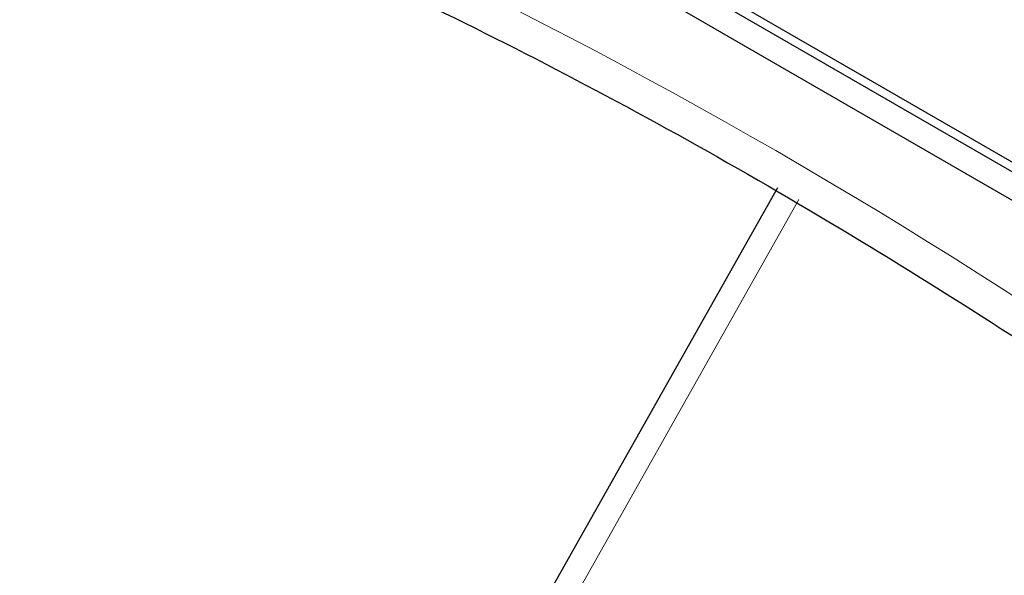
# Paper-space layout 'Blatt4' of a CAD drawing. Header units: millimetres. Extents: x 5 to 418, y 2 to 292.
# Tile 12 of 75: x 93.93 to 97.31, y 181.01 to 182.92. Entities that reach past the tile are written whole.
import ezdxf

# ---------------------------------------------------------------- set-up
doc = ezdxf.new("R2010")
doc.units = ezdxf.units.MM

psp = doc.layouts.new('Blatt4')

# ---------------------------------------------------------------- linework, layer by layer
at = {"color": 7, "linetype": 'Continuous', "lineweight": 25}
for p, q in [((89.2918, 186.9447), (103.434, 178.7806)), ((92.9122, 184.9527), (103.434, 178.8786)), ((92.9405, 184.969), (103.4622, 178.8949)), ((96.5337, 182.3412), (95.2246, 180.02))]:
    psp.add_line(p, q, dxfattribs=at)
at = {"color": 7, "linetype": 'Continuous', "lineweight": 18}
psp.add_line((96.6079, 182.3007), (95.2988, 179.9795), dxfattribs=at)
psp.add_arc((86.9617, 165.8976), 19.1339, 50.30384, 69.70154, dxfattribs=at)
at = {"color": 7, "linetype": 'Continuous', "lineweight": 25}
psp.add_open_spline([(93.7504, 183.6289), (93.9406, 183.5596), (94.4938, 183.3581), (95.4235, 182.9408), (96.5366, 182.3446), (97.6516, 181.6432), (98.545, 181.0031), (99.0631, 180.5921), (99.2149, 180.4718)], degree=3, knots=[0, 0, 0, 0, 0.106109, 0.308603, 0.511101, 0.713584, 0.916095, 1, 1, 1, 1], dxfattribs=at)

doc.saveas('drawing.dxf')
